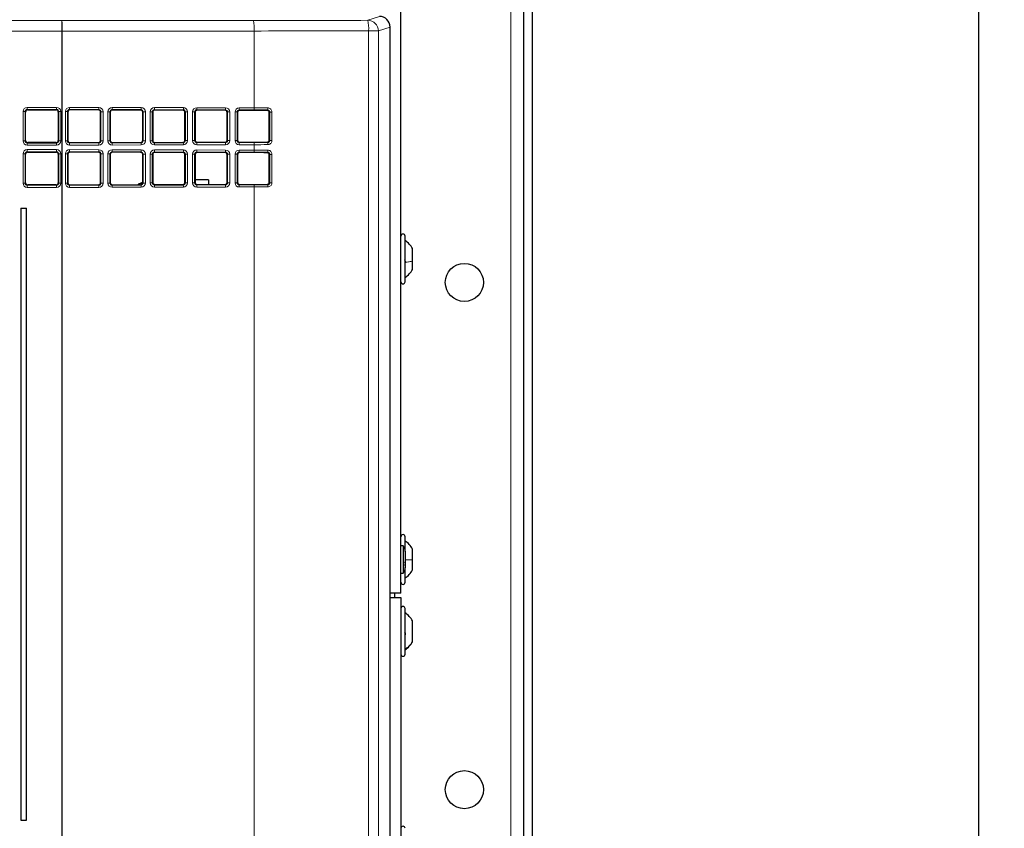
# Model space of a CAD drawing. Header units: millimetres. Extents: x 5 to 418, y 2 to 292.
# Tile 38 of 69: x 111 to 149, y 183 to 215. Entities that reach past the tile are written whole.
import ezdxf

# ---------------------------------------------------------------- set-up
doc = ezdxf.new("R2010")
doc.units = ezdxf.units.MM
doc.layers.add('SLD-0', color=7, linetype='Continuous')
doc.styles.add('SLDTEXTSTYLE1', font='TXT', dxfattribs={"width": 0.605})
doc.dimstyles.new('SLDDIMSTYLE1', dxfattribs={"dimtxt": 3.5, "dimasz": 3.302, "dimexe": 0, "dimexo": 0.0625, "dimgap": 0.875, "dimtad": 1, "dimdec": 1, "dimlfac": 6, "dimrnd": 1e-09, "dimzin": 12, "dimdsep": 46, "dimtxsty": 'SLDTEXTSTYLE1', "dimsah": 1, "dimcen": 0.09, "dimadec": 0, "dimazin": 3, "dimtfac": 1, "dimtofl": 0, "dimtmove": 0, "dimatfit": 3, "dimfxl": 1, "dimfrac": 2, "dimtolj": 1, "dimtzin": 12, "dimarcsym": 0})

# ---------------------------------------------------------------- blocks, each defined once
blk = doc.blocks.new('_D_1')
at = {"layer": 'SLD-0', "color": 7}
for p, q in [((130.495, 247.673), (149.439, 247.673)), ((148.439, 93.785), (148.439, 247.673)), ((116.637, 93.785), (149.439, 93.785))]:
    blk.add_line(p, q, dxfattribs=at)
for centre, start, end in [((145.753, 171.373), 63.4349, 116.5651), ((145.753, 170.085), 243.4349, 296.5651)]:
    blk.add_arc(centre, 6.006, start, end, dxfattribs=at)
for points in [[(148.439, 247.673), (147.931, 244.371), (148.947, 244.371)], [(148.439, 93.785), (148.947, 97.087), (147.931, 97.087)]]:
    blk.add_solid(points, dxfattribs=at)
at = {"layer": 'SLD-0', "color": 7, "insert": (143.927, 164.713), "char_height": 3.5, "attachment_point": 1, "rotation": 90, "style": 'SLDTEXTSTYLE1'}
blk.add_mtext('923,3', dxfattribs=at)

msp = doc.modelspace()

# ---------------------------------------------------------------- linework, layer by layer
at = {"color": 7, "linetype": 'Continuous', "lineweight": 18}
for p, q in [((129.9971, 101.8392), (129.9971, 247.6726)), ((71.9999, 215.0802), (112.3001, 215.0802)), ((112.3001, 215.0802), (119.8578, 215.0864)), ((112.3001, 214.6636), (112.3001, 215.0802)), ((124.3608, 215.0912), (124.8198, 215.2441)), ((112.3001, 214.6636), (71.9999, 214.6636)), ((112.3001, 182.7102), (112.3001, 214.6636)), ((112.3199, 214.6636), (112.3001, 214.6636)), ((119.8775, 214.6698), (112.3199, 214.6636)), ((112.3199, 214.6636), (112.3199, 182.7102)), ((119.8775, 214.6698), (119.8775, 211.6412)), ((124.3918, 182.2309), (124.3918, 214.6746)), ((124.3918, 214.6746), (124.7769, 214.6746)), ((125.2365, 214.8277), (124.7769, 214.6746)), ((124.7769, 214.6746), (124.7769, 182.2309)), ((125.2365, 129.0008), (125.2365, 214.8277)), ((110.7739, 210.3349), (110.7739, 211.4936)), ((110.8571, 211.4936), (110.7739, 211.4936)), ((110.8571, 211.4936), (110.8571, 210.3349)), ((110.8748, 211.4759), (110.8571, 211.4936)), ((110.9403, 211.66), (112.0989, 211.66)), ((110.9403, 211.66), (110.9403, 211.5768)), ((112.0989, 211.5768), (110.9403, 211.5768)), ((110.9403, 211.5768), (110.958, 211.5591)), ((112.0812, 211.5591), (112.0989, 211.5768)), ((112.0989, 211.66), (112.0989, 211.5768)), ((112.1821, 211.4936), (112.1645, 211.4759)), ((112.2654, 211.4936), (112.1821, 211.4936)), ((112.1821, 210.3349), (112.1821, 211.4936)), ((112.2654, 211.4936), (112.2654, 210.3349)), ((112.4448, 210.3353), (112.4448, 211.4932)), ((112.5241, 211.4932), (112.4448, 211.4932)), ((112.5241, 211.4932), (112.5241, 210.3353)), ((112.5421, 211.4753), (112.5241, 211.4932)), ((113.762, 211.5732), (112.6077, 211.576)), ((112.6077, 211.576), (112.6255, 211.5583)), ((112.6117, 211.6593), (113.7659, 211.6564)), ((113.7443, 211.5555), (113.762, 211.5732)), ((113.8448, 211.4895), (113.8273, 211.4721)), ((113.932, 211.4895), (113.8448, 211.4895)), ((113.8448, 210.339), (113.8448, 211.4895)), ((113.932, 211.4895), (113.932, 210.339)), ((114.1156, 210.3394), (114.1156, 211.4891)), ((114.1949, 211.4891), (114.1156, 211.4891)), ((114.1949, 211.4891), (114.1949, 210.3394)), ((114.2129, 211.4711), (114.1949, 211.4891)), ((115.4245, 211.569), (114.2785, 211.5719)), ((114.2785, 211.5719), (114.2963, 211.5541)), ((114.2825, 211.6551), (115.4285, 211.6523)), ((115.4069, 211.5514), (115.4245, 211.569)), ((115.5073, 211.4854), (115.4899, 211.4679)), ((115.5945, 211.4854), (115.5073, 211.4854)), ((115.5073, 210.3431), (115.5073, 211.4854)), ((115.5945, 211.4854), (115.5945, 210.3431)), ((115.7864, 210.3436), (115.7864, 211.4849)), ((115.8657, 211.4849), (115.7864, 211.4849)), ((115.8657, 211.4849), (115.8657, 210.3436)), ((115.8837, 211.467), (115.8657, 211.4849)), ((117.0871, 211.5649), (115.9494, 211.5677)), ((115.9494, 211.5677), (115.9671, 211.55)), ((115.9533, 211.651), (117.091, 211.6481)), ((117.0694, 211.5472), (117.0871, 211.5649)), ((117.1699, 211.4813), (117.1524, 211.4638)), ((117.257, 211.4813), (117.1699, 211.4813)), ((117.1699, 210.3472), (117.1699, 211.4813)), ((117.257, 211.4813), (117.257, 210.3472)), ((117.4573, 210.3477), (117.4573, 211.4808)), ((117.5365, 211.4808), (117.4573, 211.4808)), ((117.5365, 211.4808), (117.5365, 210.3477)), ((117.5545, 211.4628), (117.5365, 211.4808)), ((118.7496, 211.5608), (117.6202, 211.5636)), ((117.6202, 211.5636), (117.6379, 211.5458)), ((117.6241, 211.6468), (118.7535, 211.644)), ((118.7319, 211.5431), (118.7496, 211.5608)), ((118.8324, 211.4771), (118.8149, 211.4597)), ((118.9196, 211.4771), (118.8324, 211.4771)), ((118.8324, 210.3514), (118.8324, 211.4771)), ((118.9196, 211.4771), (118.9196, 210.3514)), ((119.1281, 210.3519), (119.1281, 211.4766)), ((119.2074, 211.4766), (119.1281, 211.4766)), ((119.2074, 211.4766), (119.2074, 210.3519)), ((119.2253, 211.4587), (119.2074, 211.4766)), ((119.8735, 211.558), (119.291, 211.5594)), ((119.291, 211.5594), (119.3087, 211.5417)), ((119.2949, 211.6427), (119.8775, 211.6412)), ((120.3944, 211.5389), (120.4121, 211.5566)), ((120.4949, 211.4729), (120.4774, 211.4555)), ((120.5824, 211.4729), (120.4949, 211.4729)), ((120.4949, 210.3556), (120.4949, 211.4729)), ((120.5824, 211.4729), (120.5824, 210.3556)), ((110.8571, 210.3349), (110.7739, 210.3349)), ((110.8571, 210.3349), (110.8748, 210.3526)), ((112.1645, 210.3526), (112.1821, 210.3349)), ((112.2654, 210.3349), (112.1821, 210.3349)), ((112.5241, 210.3353), (112.4448, 210.3353)), ((112.5241, 210.3353), (112.5421, 210.3532)), ((113.8273, 210.3564), (113.8448, 210.339)), ((113.932, 210.339), (113.8448, 210.339)), ((114.1949, 210.3394), (114.1156, 210.3394)), ((114.1949, 210.3394), (114.2129, 210.3574)), ((114.2963, 210.2744), (114.2785, 210.2566)), ((115.4245, 210.2595), (115.4069, 210.2771)), ((115.4899, 210.3606), (115.5073, 210.3431)), ((115.5945, 210.3431), (115.5073, 210.3431)), ((115.8657, 210.3436), (115.7864, 210.3436)), ((115.8657, 210.3436), (115.8837, 210.3615)), ((115.9671, 210.2785), (115.9494, 210.2608)), ((117.0871, 210.2636), (117.0694, 210.2813)), ((117.1524, 210.3647), (117.1699, 210.3472)), ((117.257, 210.3472), (117.1699, 210.3472)), ((117.5365, 210.3477), (117.4573, 210.3477)), ((117.5365, 210.3477), (117.5545, 210.3657)), ((117.6379, 210.2827), (117.6202, 210.2649)), ((118.7496, 210.2677), (118.7319, 210.2854)), ((118.8149, 210.3688), (118.8324, 210.3514)), ((118.9196, 210.3514), (118.8324, 210.3514)), ((119.2074, 210.3519), (119.1281, 210.3519)), ((119.2074, 210.3519), (119.2253, 210.3698)), ((119.3087, 210.2868), (119.291, 210.2691)), ((120.4121, 210.2719), (120.3944, 210.2896)), ((120.4774, 210.373), (120.4949, 210.3556)), ((120.5824, 210.3556), (120.4949, 210.3556)), ((110.958, 210.2694), (110.9403, 210.2517)), ((110.9403, 210.2517), (112.0989, 210.2517)), ((110.9403, 210.2517), (110.9403, 210.1685)), ((112.0989, 210.1685), (110.9403, 210.1685)), ((110.9403, 209.9933), (112.0989, 209.9933)), ((110.9403, 209.9933), (110.9403, 209.9101)), ((112.0989, 209.9101), (110.9403, 209.9101)), ((110.9403, 209.9101), (110.958, 209.8924)), ((112.0989, 210.2517), (112.0812, 210.2694)), ((112.0812, 209.8924), (112.0989, 209.9101)), ((112.0989, 210.2517), (112.0989, 210.1685)), ((112.0989, 209.9933), (112.0989, 209.9101)), ((112.6255, 210.2702), (112.6077, 210.2525)), ((112.6077, 210.2525), (113.762, 210.2553)), ((113.762, 209.9065), (112.6077, 209.9094)), ((112.6077, 209.9094), (112.6255, 209.8916)), ((113.7659, 210.1721), (112.6117, 210.1692)), ((112.6117, 209.9926), (113.7659, 209.9897)), ((113.762, 210.2553), (113.7443, 210.273)), ((113.7443, 209.8888), (113.762, 209.9065)), ((114.2785, 210.2566), (115.4245, 210.2595)), ((115.4245, 209.9024), (114.2785, 209.9052)), ((114.2785, 209.9052), (114.2963, 209.8875)), ((115.4285, 210.1762), (114.2825, 210.1734)), ((114.2825, 209.9884), (115.4285, 209.9856)), ((115.4069, 209.8847), (115.4245, 209.9024)), ((115.9494, 210.2608), (117.0871, 210.2636)), ((117.0871, 209.8982), (115.9494, 209.9011)), ((115.9494, 209.9011), (115.9671, 209.8833)), ((117.091, 210.1804), (115.9533, 210.1775)), ((115.9533, 209.9843), (117.091, 209.9815)), ((117.0694, 209.8806), (117.0871, 209.8982)), ((117.6202, 210.2649), (118.7496, 210.2677)), ((118.7496, 209.8941), (117.6202, 209.8969)), ((117.6202, 209.8969), (117.6379, 209.8792)), ((118.7535, 210.1845), (117.6241, 210.1817)), ((117.6241, 209.9801), (118.7535, 209.9773)), ((118.7319, 209.8764), (118.7496, 209.8941)), ((119.291, 210.2691), (119.8735, 210.2705)), ((119.8735, 209.8913), (119.291, 209.8928)), ((119.291, 209.8928), (119.3087, 209.875)), ((119.8775, 210.1873), (119.2949, 210.1858)), ((119.2949, 209.976), (119.8775, 209.9745)), ((119.8775, 210.1873), (119.8775, 209.9745)), ((120.3944, 209.8723), (120.4121, 209.8899)), ((110.7739, 208.6683), (110.7739, 209.8269)), ((110.8571, 209.8269), (110.7739, 209.8269)), ((110.8571, 209.8269), (110.8571, 208.6683)), ((110.8748, 209.8092), (110.8571, 209.8269)), ((112.1821, 209.8269), (112.1645, 209.8092)), ((112.2654, 209.8269), (112.1821, 209.8269)), ((112.1821, 208.6683), (112.1821, 209.8269)), ((112.2654, 209.8269), (112.2654, 208.6683)), ((112.4448, 208.6686), (112.4448, 209.8266)), ((112.5241, 209.8266), (112.4448, 209.8266)), ((112.5241, 209.8266), (112.5241, 208.6686)), ((112.5421, 209.8086), (112.5241, 209.8266)), ((113.8448, 209.8229), (113.8273, 209.8054)), ((113.932, 209.8229), (113.8448, 209.8229)), ((113.8448, 208.6723), (113.8448, 209.8229)), ((113.932, 209.8229), (113.932, 208.6723)), ((114.1156, 208.6728), (114.1156, 209.8224)), ((114.1949, 209.8224), (114.1156, 209.8224)), ((114.1949, 209.8224), (114.1949, 208.6728)), ((114.2129, 209.8044), (114.1949, 209.8224)), ((115.5073, 209.8187), (115.4899, 209.8013)), ((115.5945, 209.8187), (115.5073, 209.8187)), ((115.5073, 208.6764), (115.5073, 209.8187)), ((115.5945, 209.8187), (115.5945, 208.6764)), ((115.7864, 208.6769), (115.7864, 209.8183)), ((115.8657, 209.8183), (115.7864, 209.8183)), ((115.8657, 209.8183), (115.8657, 208.6769)), ((115.8837, 209.8003), (115.8657, 209.8183)), ((117.1699, 209.8146), (117.1524, 209.7971)), ((117.257, 209.8146), (117.1699, 209.8146)), ((117.1699, 208.6806), (117.1699, 209.8146)), ((117.257, 209.8146), (117.257, 208.6806)), ((117.4573, 208.6811), (117.4573, 209.8141)), ((117.5365, 209.8141), (117.4573, 209.8141)), ((117.5365, 209.8141), (117.5365, 208.6811)), ((117.5545, 209.7961), (117.5365, 209.8141)), ((118.8324, 209.8105), (118.8149, 209.793)), ((118.9196, 209.8105), (118.8324, 209.8105)), ((118.8324, 208.6847), (118.8324, 209.8105)), ((118.9196, 209.8105), (118.9196, 208.6847)), ((119.1281, 208.6852), (119.1281, 209.81)), ((119.2074, 209.81), (119.1281, 209.81)), ((119.2074, 209.81), (119.2074, 208.6852)), ((119.2253, 209.792), (119.2074, 209.81)), ((120.4949, 209.8063), (120.4774, 209.7888)), ((120.5824, 209.8063), (120.4949, 209.8063)), ((120.4949, 208.6889), (120.4949, 209.8063)), ((120.5824, 209.8063), (120.5824, 208.6889)), ((110.8571, 208.6683), (110.7739, 208.6683)), ((110.8571, 208.6683), (110.8748, 208.686)), ((110.958, 208.6028), (110.9403, 208.5851)), ((110.9403, 208.5851), (112.0989, 208.5851)), ((110.9403, 208.5851), (110.9403, 208.5018)), ((112.0989, 208.5018), (110.9403, 208.5018)), ((112.0989, 208.5851), (112.0812, 208.6028)), ((112.0989, 208.5851), (112.0989, 208.5018)), ((112.1645, 208.686), (112.1821, 208.6683)), ((112.2654, 208.6683), (112.1821, 208.6683)), ((112.5241, 208.6686), (112.4448, 208.6686)), ((112.5241, 208.6686), (112.5421, 208.6866)), ((112.6255, 208.6036), (112.6077, 208.5858)), ((112.6077, 208.5858), (113.762, 208.5887)), ((113.7659, 208.5054), (112.6117, 208.5026)), ((113.762, 208.5887), (113.7443, 208.6063)), ((113.8273, 208.6898), (113.8448, 208.6723)), ((113.932, 208.6723), (113.8448, 208.6723)), ((114.1949, 208.6728), (114.1156, 208.6728)), ((114.1949, 208.6728), (114.2129, 208.6907)), ((114.2963, 208.6077), (114.2785, 208.5899)), ((114.2785, 208.5899), (115.4245, 208.5928)), ((115.4285, 208.5096), (114.2825, 208.5067)), ((115.4887, 208.6797), (115.328, 208.6103)), ((115.4245, 208.5928), (115.4069, 208.6105)), ((115.4899, 208.6939), (115.5073, 208.6764)), ((115.5945, 208.6764), (115.5073, 208.6764)), ((115.8657, 208.6769), (115.7864, 208.6769)), ((115.8657, 208.6769), (115.8837, 208.6949)), ((115.9671, 208.6119), (115.9494, 208.5941)), ((115.9494, 208.5941), (117.0871, 208.5969)), ((117.091, 208.5137), (115.9533, 208.5109)), ((117.0871, 208.5969), (117.0694, 208.6146)), ((117.1524, 208.698), (117.1699, 208.6806)), ((117.257, 208.6806), (117.1699, 208.6806)), ((117.5365, 208.6811), (117.4573, 208.6811)), ((117.5365, 208.6811), (117.5545, 208.699)), ((117.6379, 208.616), (117.6202, 208.5982)), ((117.6202, 208.5982), (118.7496, 208.6011)), ((118.7535, 208.5178), (117.6241, 208.515)), ((118.7496, 208.6011), (118.7319, 208.6187)), ((118.8149, 208.7022), (118.8324, 208.6847)), ((118.9196, 208.6847), (118.8324, 208.6847)), ((119.2074, 208.6852), (119.1281, 208.6852)), ((119.2074, 208.6852), (119.2253, 208.7032)), ((119.3087, 208.6202), (119.291, 208.6024)), ((119.291, 208.6024), (119.8735, 208.6038)), ((119.8775, 208.5206), (119.2949, 208.5192)), ((119.8775, 208.5206), (119.8775, 182.7039)), ((120.4121, 208.6052), (120.3944, 208.6229)), ((120.4774, 208.7063), (120.4949, 208.6889)), ((120.5824, 208.6889), (120.4949, 208.6889))]:
    msp.add_line(p, q, dxfattribs=at)
at = {"color": 7, "linetype": 'Continuous', "lineweight": 25}
for p, q in [((125.6638, 192.4976), (125.6638, 240.8309)), ((130.4971, 225.3182), (130.4971, 141.6936)), ((130.8305, 225.3182), (130.8305, 141.6936)), ((125.2365, 214.8277), (125.2366, 214.8277)), ((125.2366, 129.0008), (125.2366, 214.8277)), ((110.8748, 210.3526), (110.8748, 211.4759)), ((110.958, 211.5591), (112.0812, 211.5591)), ((112.1645, 211.4759), (112.1645, 210.3526)), ((112.5421, 211.4753), (112.5421, 210.3532)), ((113.7443, 211.5555), (112.6255, 211.5583)), ((113.8273, 210.3564), (113.8273, 211.4721)), ((114.2129, 211.4711), (114.2129, 210.3574)), ((115.4069, 211.5514), (114.2963, 211.5541)), ((115.4899, 210.3606), (115.4899, 211.4679)), ((115.8837, 211.467), (115.8837, 210.3615)), ((117.0694, 211.5472), (115.9671, 211.55)), ((117.1524, 210.3647), (117.1524, 211.4638)), ((117.5545, 211.4628), (117.5545, 210.3657)), ((118.7319, 211.5431), (117.6379, 211.5458)), ((118.8149, 210.3688), (118.8149, 211.4597)), ((119.2253, 211.4587), (119.2253, 210.3698)), ((119.8578, 211.5403), (119.3087, 211.5417)), ((120.4774, 210.373), (120.4774, 211.4555)), ((114.2963, 210.2744), (115.4069, 210.2771)), ((115.9671, 210.2785), (117.0694, 210.2813)), ((117.6379, 210.2827), (118.7319, 210.2854)), ((119.3087, 210.2868), (119.8578, 210.2882)), ((112.0812, 210.2694), (110.958, 210.2694)), ((110.958, 209.8924), (112.0812, 209.8924)), ((112.6255, 210.2702), (113.7443, 210.273)), ((113.7443, 209.8888), (112.6255, 209.8916)), ((115.4069, 209.8847), (114.2963, 209.8875)), ((110.8748, 208.686), (110.8748, 209.8092)), ((112.1645, 209.8092), (112.1645, 208.686)), ((112.5421, 209.8086), (112.5421, 208.6866)), ((113.8273, 208.6898), (113.8273, 209.8054)), ((114.2129, 209.8044), (114.2129, 208.6907)), ((115.4899, 208.6939), (115.4899, 209.8013)), ((115.8837, 209.8003), (115.8837, 208.6949)), ((117.0694, 209.8806), (115.9671, 209.8833)), ((117.1524, 208.698), (117.1524, 209.7971)), ((117.5545, 209.7961), (117.5545, 208.699)), ((118.7319, 209.8764), (117.6379, 209.8792)), ((118.8149, 208.7022), (118.8149, 209.793)), ((119.2253, 209.792), (119.2253, 208.7032)), ((119.8578, 209.8736), (119.3087, 209.875)), ((120.4774, 208.7063), (120.4774, 209.7888)), ((118.079, 208.7981), (117.5545, 208.7975)), ((118.079, 208.7981), (118.0792, 208.6171)), ((112.0812, 208.6028), (110.958, 208.6028)), ((112.6255, 208.6036), (113.7443, 208.6063)), ((114.2963, 208.6077), (115.4069, 208.6105)), ((115.9602, 208.6121), (115.897, 208.6498)), ((115.9671, 208.6119), (117.0694, 208.6146)), ((117.6379, 208.616), (118.7319, 208.6187)), ((119.3087, 208.6202), (119.8578, 208.6215)), ((110.6869, 207.6809), (110.9074, 207.6809)), ((110.6869, 207.6809), (110.6869, 183.5476)), ((110.9074, 183.5476), (110.9074, 207.6809)), ((125.8305, 205.5147), (125.8305, 206.5809)), ((126.1221, 205.6047), (126.1221, 206.0934)), ((125.8305, 204.7809), (125.8305, 205.5147)), ((126.1221, 205.2684), (126.1221, 205.6047)), ((125.7471, 194.3751), (125.6638, 194.3751)), ((125.7471, 194.3751), (125.7471, 194.3185)), ((125.8305, 194.15), (125.8305, 194.7309)), ((125.7471, 194.3185), (125.7471, 193.2867)), ((125.8305, 194.1546), (125.8305, 194.1209)), ((125.8305, 194.1209), (125.8305, 193.5072)), ((126.1221, 193.82), (126.1221, 194.2434)), ((126.1221, 193.4184), (126.1221, 193.82)), ((125.6638, 193.2867), (125.7471, 193.2867)), ((125.8305, 192.9309), (125.8305, 193.5157)), ((125.6638, 192.4976), (125.2366, 192.4976)), ((125.4138, 192.4976), (125.4138, 192.3309)), ((125.2366, 192.3309), (125.6638, 192.3309)), ((125.6638, 192.3309), (125.6638, 144.8309)), ((125.8305, 190.1293), (125.8305, 191.8976)), ((126.1221, 190.5996), (126.1221, 191.4101)), ((126.1221, 190.5851), (126.1221, 190.5996)), ((125.8305, 190.0976), (125.8305, 190.1293)), ((110.6869, 183.5476), (110.9074, 183.5476))]:
    msp.add_line(p, q, dxfattribs=at)
for centre in [(128.1638, 204.7559), (128.1638, 184.7559)]:
    msp.add_circle(centre, 0.75, dxfattribs=at)
at = {"color": 7, "linetype": 'Continuous', "lineweight": 18}
for centre, radius, start, end in [((110.0138, 214.7632), 2.3082, 357.52693, 7.89393), ((117.5714, 214.7694), 2.3082, 357.52693, 7.89393), ((122.9111, 214.7739), 1.484, 356.16528, 12.34823), ((124.3601, 214.6744), 0.4168, 0.02637, 89.90378), ((112.1136, 211.6412), 0.4983, 352.49139, 2.08114), ((113.2679, 211.6383), 0.4983, 352.49139, 2.08114), ((113.7845, 211.637), 0.4983, 352.49139, 2.08114), ((114.9304, 211.6342), 0.4983, 352.49139, 2.08114), ((115.4553, 211.6329), 0.4983, 352.49139, 2.08114), ((116.593, 211.63), 0.4983, 352.49139, 2.08114), ((117.1261, 211.6287), 0.4983, 352.49139, 2.08114), ((118.2555, 211.6259), 0.4983, 352.49139, 2.08114), ((118.7969, 211.6246), 0.4983, 352.49139, 2.08114), ((119.3795, 211.6231), 0.4983, 352.49139, 2.08114), ((119.9497, 211.6217), 0.4669, 351.98205, 2.22039), ((112.1136, 210.1873), 0.4983, 357.91886, 7.50861), ((112.1136, 209.9745), 0.4983, 352.49139, 2.08114), ((113.2679, 210.1902), 0.4983, 357.91886, 7.50861), ((113.2679, 209.9716), 0.4983, 352.49139, 2.08114), ((113.7845, 210.1915), 0.4983, 357.91886, 7.50861), ((113.7845, 209.9703), 0.4983, 352.49139, 2.08114), ((114.9304, 210.1943), 0.4983, 357.91886, 7.50861), ((114.9304, 209.9675), 0.4983, 352.49139, 2.08114), ((115.4553, 210.1956), 0.4983, 357.91886, 7.50861), ((115.4553, 209.9662), 0.4983, 352.49139, 2.08114), ((116.593, 210.1985), 0.4983, 357.91886, 7.50861), ((116.593, 209.9634), 0.4983, 352.49139, 2.08114), ((117.1261, 210.1998), 0.4983, 357.91886, 7.50861), ((117.1261, 209.962), 0.4983, 352.49139, 2.08114), ((118.2555, 210.2026), 0.4983, 357.91886, 7.50861), ((118.2555, 209.9592), 0.4983, 352.49139, 2.08114), ((118.7969, 210.2039), 0.4983, 357.91886, 7.50861), ((118.7969, 209.9579), 0.4983, 352.49139, 2.08114), ((119.3795, 210.2054), 0.4983, 357.91886, 7.50861), ((119.3795, 209.9564), 0.4983, 352.49139, 2.08114), ((119.9497, 210.2068), 0.4669, 357.77961, 8.01795), ((119.9497, 209.9551), 0.4669, 351.98205, 2.22039), ((112.1136, 208.5207), 0.4983, 357.91886, 7.50861), ((113.2679, 208.5235), 0.4983, 357.91886, 7.50861), ((113.7845, 208.5248), 0.4983, 357.91886, 7.50861), ((114.9304, 208.5277), 0.4983, 357.91886, 7.50861), ((115.4553, 208.529), 0.4983, 357.91886, 7.50861), ((116.593, 208.5318), 0.4983, 357.91886, 7.50861), ((117.1261, 208.5331), 0.4983, 357.91886, 7.50861), ((118.2555, 208.5359), 0.4983, 357.91886, 7.50861), ((118.7969, 208.5373), 0.4983, 357.91886, 7.50861), ((119.3795, 208.5387), 0.4983, 357.91886, 7.50861), ((119.9497, 208.5401), 0.4669, 357.77961, 8.01795)]:
    msp.add_arc(centre, radius, start, end, dxfattribs=at)
at = {"color": 7, "linetype": 'Continuous', "lineweight": 25}
for centre, radius, start, end in [((115.6305, 208.1309), 0.5833, 103.94639, 124.75216), ((125.7471, 206.5809), 0.0833, 0, 180), ((125.7471, 204.7809), 0.0833, 180, 360), ((125.7471, 194.7309), 0.0833, 0, 180), ((125.4971, 194.1546), 0.3333, 0, 41.40962), ((125.4971, 193.5072), 0.3333, 318.59038, 0), ((125.7471, 192.9309), 0.0833, 180, 360), ((125.7471, 191.8976), 0.0833, 0, 180), ((125.7471, 190.0976), 0.0833, 180, 360), ((125.7471, 183.2309), 0.0833, 0, 180)]:
    msp.add_arc(centre, radius, start, end, dxfattribs=at)
at = {"color": 7, "linetype": 'Continuous', "lineweight": 18}
for centre, major_axis, ratio, start_param, end_param in [((111.9885, 217.9851), (166.25, 0), 0.0174551, 4.7597407, 4.7868779), ((111.9885, 217.5685), (166.6667, 0), 0.0174114, 4.7597407, 4.7868779), ((110.9408, 211.4931), (0.1182, -0.1182), 0.9972647, 2.357564, 3.9256213), ((110.9408, 211.4931), (0.0594, -0.0594), 0.9918461, 2.357564, 3.9256213), ((112.0985, 211.4931), (-0.1182, -0.1182), 0.9972647, 2.357564, 3.9256213), ((112.0985, 211.4931), (0.0594, 0.0594), 0.9918461, 5.4991567, 7.0672139), ((112.6121, 211.4924), (0.1416, -0.0896), 0.9942311, 2.1351427, 3.7032), ((112.6082, 211.4924), (0.0694, -0.0481), 0.9860695, 2.1761438, 3.7442011), ((113.7615, 211.4895), (0.0241, 0.0802), 0.9941002, 5.0029902, 6.5710475), ((113.7655, 211.4895), (0.0088, 0.1667), 0.9975126, 4.7651676, 6.3332249), ((114.2829, 211.4882), (0.1416, -0.0896), 0.9942311, 2.1351427, 3.7032), ((114.279, 211.4882), (0.0694, -0.0481), 0.9860695, 2.1761438, 3.7442011), ((115.4241, 211.4854), (0.0241, 0.0802), 0.9941002, 5.0029902, 6.5710475), ((115.428, 211.4854), (0.0088, 0.1667), 0.9975126, 4.7651676, 6.3332249), ((115.9538, 211.4841), (0.1416, -0.0896), 0.9942311, 2.1351427, 3.7032), ((115.9498, 211.4841), (0.0694, -0.0481), 0.9860695, 2.1761438, 3.7442011), ((117.0866, 211.4812), (0.0241, 0.0802), 0.9941002, 5.0029902, 6.5710475), ((117.0906, 211.4812), (0.0088, 0.1667), 0.9975126, 4.7651676, 6.3332249), ((117.6246, 211.4799), (0.1416, -0.0896), 0.9942311, 2.1351427, 3.7032), ((117.6206, 211.4799), (0.0694, -0.0481), 0.9860695, 2.1761438, 3.7442011), ((118.7491, 211.4771), (0.0241, 0.0802), 0.9941002, 5.0029902, 6.5710475), ((118.7531, 211.4771), (0.0088, 0.1667), 0.9975126, 4.7651676, 6.3332249), ((119.2954, 211.4758), (0.1416, -0.0896), 0.9942311, 2.1351427, 3.7032), ((119.2914, 211.4758), (0.0694, -0.0481), 0.9860695, 2.1761438, 3.7442011), ((111.9885, 202.8375), (166.5833, 0), 0.0524078, 1.5202077, 1.5234446), ((111.9885, 202.9207), (166.6667, 0), 0.0523816, 1.5202077, 1.5234446), ((110.9408, 210.3354), (0.1182, 0.1182), 0.9972647, 2.357564, 3.9256213), ((110.9408, 210.3354), (0.0594, 0.0594), 0.9918461, 2.357564, 3.9256213), ((112.0985, 210.3354), (-0.1182, 0.1182), 0.9972647, 2.357564, 3.9256213), ((112.0985, 210.3354), (-0.0594, 0.0594), 0.9918461, 2.357564, 3.9256213), ((112.6121, 210.3361), (0.1416, 0.0896), 0.9942311, 2.5799853, 4.1480426), ((112.6082, 210.3361), (0.0694, 0.0481), 0.9860695, 2.5389842, 4.1070415), ((113.7615, 210.339), (-0.0241, 0.0802), 0.9941002, 2.8537305, 4.4217878), ((113.7655, 210.339), (-0.0088, 0.1667), 0.9975126, 3.0915531, 4.6596104), ((114.2829, 210.3403), (0.1416, 0.0896), 0.9942311, 2.5799853, 4.1480426), ((114.279, 210.3403), (0.0694, 0.0481), 0.9860695, 2.5389842, 4.1070415), ((115.4241, 210.3431), (-0.0241, 0.0802), 0.9941002, 2.8537305, 4.4217878), ((115.428, 210.3431), (-0.0088, 0.1667), 0.9975126, 3.0915531, 4.6596104), ((115.9538, 210.3444), (0.1416, 0.0896), 0.9942311, 2.5799853, 4.1480426), ((115.9498, 210.3444), (0.0694, 0.0481), 0.9860695, 2.5389842, 4.1070415), ((117.0866, 210.3473), (-0.0241, 0.0802), 0.9941002, 2.8537305, 4.4217878), ((117.0906, 210.3473), (-0.0088, 0.1667), 0.9975126, 3.0915531, 4.6596104), ((117.6246, 210.3486), (0.1416, 0.0896), 0.9942311, 2.5799853, 4.1480426), ((117.6206, 210.3486), (0.0694, 0.0481), 0.9860695, 2.5389842, 4.1070415), ((118.7491, 210.3514), (-0.0241, 0.0802), 0.9941002, 2.8537305, 4.4217878), ((118.7531, 210.3514), (-0.0088, 0.1667), 0.9975126, 3.0915531, 4.6596104), ((119.2954, 210.3527), (0.1416, 0.0896), 0.9942311, 2.5799853, 4.1480426), ((119.2914, 210.3527), (0.0694, 0.0481), 0.9860695, 2.5389842, 4.1070415), ((110.9408, 209.8264), (0.1182, -0.1182), 0.9972647, 2.357564, 3.9256213), ((110.9408, 209.8264), (-0.0594, 0.0594), 0.9918461, 5.4991567, 7.0672139), ((112.0985, 209.8264), (-0.1182, -0.1182), 0.9972647, 2.357564, 3.9256213), ((112.0985, 209.8264), (0.0594, 0.0594), 0.9918461, 5.4991567, 7.0672139), ((112.6121, 209.8257), (0.1416, -0.0896), 0.9942311, 2.1351427, 3.7032), ((112.6082, 209.8257), (0.0694, -0.0481), 0.9860695, 2.1761438, 3.7442011), ((113.7615, 209.8228), (0.0241, 0.0802), 0.9941002, 5.0029902, 6.5710475), ((113.7655, 209.8228), (0.0088, 0.1667), 0.9975126, 4.7651676, 6.3332249), ((114.2829, 209.8215), (0.1416, -0.0896), 0.9942311, 2.1351427, 3.7032), ((114.279, 209.8215), (0.0694, -0.0481), 0.9860695, 2.1761438, 3.7442011), ((115.4241, 209.8187), (0.0241, 0.0802), 0.9941002, 5.0029902, 6.5710475), ((115.428, 209.8187), (0.0088, 0.1667), 0.9975126, 4.7651676, 6.3332249), ((115.9538, 209.8174), (0.1416, -0.0896), 0.9942311, 2.1351427, 3.7032), ((115.9498, 209.8174), (0.0694, -0.0481), 0.9860695, 2.1761438, 3.7442011), ((117.0866, 209.8146), (0.0241, 0.0802), 0.9941002, 5.0029902, 6.5710475), ((117.0906, 209.8146), (0.0088, 0.1667), 0.9975126, 4.7651676, 6.3332249), ((117.6246, 209.8132), (0.1416, -0.0896), 0.9942311, 2.1351427, 3.7032), ((117.6206, 209.8132), (0.0694, -0.0481), 0.9860695, 2.1761438, 3.7442011), ((118.7491, 209.8104), (0.0241, 0.0802), 0.9941002, 5.0029902, 6.5710475), ((118.7531, 209.8104), (0.0088, 0.1667), 0.9975126, 4.7651676, 6.3332249), ((119.2954, 209.8091), (0.1416, -0.0896), 0.9942311, 2.1351427, 3.7032), ((119.2914, 209.8091), (0.0694, -0.0481), 0.9860695, 2.1761438, 3.7442011), ((111.9885, 218.991), (166.5833, 0), 0.0524078, 4.7597407, 4.7629776), ((111.9885, 201.1708), (166.5833, 0), 0.0524078, 1.5202077, 1.5234446), ((111.9885, 218.9078), (166.6667, 0), 0.0523816, 4.7597407, 4.7629776), ((111.9885, 201.2541), (166.6667, 0), 0.0523816, 1.5202077, 1.5234446), ((110.9408, 208.6687), (0.1182, 0.1182), 0.9972647, 2.357564, 3.9256213), ((110.9408, 208.6687), (0.0594, 0.0594), 0.9918461, 2.357564, 3.9256213), ((112.0985, 208.6687), (-0.1182, 0.1182), 0.9972647, 2.357564, 3.9256213), ((112.0985, 208.6687), (0.0594, -0.0594), 0.9918461, 5.4991567, 7.0672139), ((112.6121, 208.6695), (0.1416, 0.0896), 0.9942311, 2.5799853, 4.1480426), ((112.6082, 208.6695), (0.0694, 0.0481), 0.9860695, 2.5389842, 4.1070415), ((113.7615, 208.6723), (-0.0241, 0.0802), 0.9941002, 2.8537305, 4.4217878), ((113.7655, 208.6723), (-0.0088, 0.1667), 0.9975126, 3.0915531, 4.6596104), ((114.2829, 208.6736), (0.1416, 0.0896), 0.9942311, 2.5799853, 4.1480426), ((114.279, 208.6736), (0.0694, 0.0481), 0.9860695, 2.5389842, 4.1070415), ((115.4241, 208.6765), (-0.0241, 0.0802), 0.9941002, 2.8537305, 4.4217878), ((115.428, 208.6765), (-0.0088, 0.1667), 0.9975126, 3.0915531, 4.6596104), ((115.9538, 208.6778), (0.1416, 0.0896), 0.9942311, 2.5799853, 4.1480426), ((115.9498, 208.6778), (0.0694, 0.0481), 0.9860695, 2.5389842, 4.1070415), ((117.0866, 208.6806), (-0.0241, 0.0802), 0.9941002, 2.8537305, 4.4217878), ((117.0906, 208.6806), (-0.0088, 0.1667), 0.9975126, 3.0915531, 4.6596104), ((117.6246, 208.6819), (0.1416, 0.0896), 0.9942311, 2.5799853, 4.1480426), ((117.6206, 208.6819), (0.0694, 0.0481), 0.9860695, 2.5389842, 4.1070415), ((118.7491, 208.6847), (-0.0241, 0.0802), 0.9941002, 2.8537305, 4.4217878), ((118.7531, 208.6847), (-0.0088, 0.1667), 0.9975126, 3.0915531, 4.6596104), ((119.2954, 208.6861), (0.1416, 0.0896), 0.9942311, 2.5799853, 4.1480426), ((119.2914, 208.6861), (0.0694, 0.0481), 0.9860695, 2.5389842, 4.1070415), ((111.9885, 217.3243), (166.5833, 0), 0.0524078, 4.7597407, 4.7629776), ((111.9885, 217.2411), (166.6667, 0), 0.0523816, 4.7597407, 4.7629776)]:
    msp.add_ellipse(centre, major_axis=major_axis, ratio=ratio, start_param=start_param, end_param=end_param, dxfattribs=at)
at = {"color": 7, "linetype": 'Continuous', "lineweight": 25}
for centre, major_axis, ratio, start_param, end_param in [((124.8194, 214.8274), (0.3958, 0.1318), 0.9987209, 5.962135, 7.5320179), ((110.9582, 211.4756), (0.0591, -0.0591), 0.9972647, 2.357564, 3.9256213), ((112.081, 211.4756), (-0.0591, -0.0591), 0.9972647, 2.357564, 3.9256213), ((112.6257, 211.4748), (0.0708, -0.0448), 0.9942311, 2.1351427, 3.7032), ((113.7441, 211.472), (0.0044, 0.0833), 0.9975126, 4.7651676, 6.3332249), ((114.2965, 211.4707), (0.0708, -0.0448), 0.9942311, 2.1351427, 3.7032), ((115.4066, 211.4679), (0.0044, 0.0833), 0.9975126, 4.7651676, 6.3332249), ((115.9673, 211.4665), (0.0708, -0.0448), 0.9942311, 2.1351427, 3.7032), ((117.0692, 211.4638), (0.0044, 0.0833), 0.9975126, 4.7651676, 6.3332249), ((117.6382, 211.4624), (0.0708, -0.0448), 0.9942311, 2.1351427, 3.7032), ((118.7317, 211.4597), (0.0044, 0.0833), 0.9975126, 4.7651676, 6.3332249), ((119.309, 211.4582), (0.0708, -0.0448), 0.9942311, 2.1351427, 3.7032), ((111.9885, 202.8373), (166.25, 0), 0.0524078, 1.5202126, 1.5234446), ((110.9582, 210.3529), (0.0591, 0.0591), 0.9972647, 2.357564, 3.9256213), ((112.081, 210.3529), (-0.0591, 0.0591), 0.9972647, 2.357564, 3.9256213), ((112.6257, 210.3537), (0.0708, 0.0448), 0.9942311, 2.5799853, 4.1480426), ((113.7441, 210.3565), (-0.0044, 0.0833), 0.9975126, 3.0915531, 4.6596104), ((114.2965, 210.3578), (0.0708, 0.0448), 0.9942311, 2.5799853, 4.1480426), ((115.4066, 210.3606), (-0.0044, 0.0833), 0.9975126, 3.0915531, 4.6596104), ((115.9673, 210.362), (0.0708, 0.0448), 0.9942311, 2.5799853, 4.1480426), ((117.0692, 210.3647), (-0.0044, 0.0833), 0.9975126, 3.0915531, 4.6596104), ((117.6382, 210.3661), (0.0708, 0.0448), 0.9942311, 2.5799853, 4.1480426), ((118.7317, 210.3688), (-0.0044, 0.0833), 0.9975126, 3.0915531, 4.6596104), ((119.309, 210.3703), (0.0708, 0.0448), 0.9942311, 2.5799853, 4.1480426), ((111.9885, 218.9912), (166.25, 0), 0.0524078, 4.7597407, 4.7629727), ((110.9582, 209.809), (0.0591, -0.0591), 0.9972647, 2.357564, 3.9256213), ((112.081, 209.809), (-0.0591, -0.0591), 0.9972647, 2.357564, 3.9256213), ((112.6257, 209.8082), (0.0708, -0.0448), 0.9942311, 2.1351427, 3.7032), ((113.7441, 209.8054), (0.0044, 0.0833), 0.9975126, 4.7651676, 6.3332249), ((114.2965, 209.804), (0.0708, -0.0448), 0.9942311, 2.1351427, 3.7032), ((115.4066, 209.8013), (0.0044, 0.0833), 0.9975126, 4.7651676, 6.3332249), ((115.9673, 209.7999), (0.0708, -0.0448), 0.9942311, 2.1351427, 3.7032), ((117.0692, 209.7971), (0.0044, 0.0833), 0.9975126, 4.7651676, 6.3332249), ((117.6382, 209.7957), (0.0708, -0.0448), 0.9942311, 2.1351427, 3.7032), ((118.7317, 209.793), (0.0044, 0.0833), 0.9975126, 4.7651676, 6.3332249), ((119.309, 209.7916), (0.0708, -0.0448), 0.9942311, 2.1351427, 3.7032), ((111.9885, 201.1706), (166.25, 0), 0.0524078, 1.5202126, 1.5234446), ((110.9582, 208.6862), (0.0591, 0.0591), 0.9972647, 2.357564, 3.9256213), ((112.081, 208.6862), (-0.0591, 0.0591), 0.9972647, 2.357564, 3.9256213), ((112.6257, 208.687), (0.0708, 0.0448), 0.9942311, 2.5799853, 4.1480426), ((113.7441, 208.6898), (-0.0044, 0.0833), 0.9975126, 3.0915531, 4.6596104), ((114.2965, 208.6912), (0.0708, 0.0448), 0.9942311, 2.5799853, 4.1480426), ((115.4066, 208.6939), (-0.0044, 0.0833), 0.9975126, 3.0915531, 4.6596104), ((115.9673, 208.6953), (0.0708, 0.0448), 0.9942311, 2.5799853, 4.1480426), ((117.0692, 208.698), (-0.0044, 0.0833), 0.9975126, 3.0915531, 4.6596104), ((117.6382, 208.6995), (0.0708, 0.0448), 0.9942311, 2.5799853, 4.1480426), ((118.7317, 208.7022), (-0.0044, 0.0833), 0.9975126, 3.0915531, 4.6596104), ((119.309, 208.7036), (0.0708, 0.0448), 0.9942311, 2.5799853, 4.1480426), ((111.9885, 217.3245), (166.25, 0), 0.0524078, 4.7597407, 4.7629727)]:
    msp.add_ellipse(centre, major_axis=major_axis, ratio=ratio, start_param=start_param, end_param=end_param, dxfattribs=at)
for points, knots in [([(120.4774, 211.4555), (120.4765, 211.4649), (120.4747, 211.4837), (120.4603, 211.5087), (120.4391, 211.5276), (120.4158, 211.5375), (120.4004, 211.5385), (120.3944, 211.5389)], [0, 0, 0, 0, 0.2154301, 0.4308652, 0.6461577, 0.8611633, 1, 1, 1, 1]), ([(120.3944, 210.2896), (120.4038, 210.2905), (120.4225, 210.2924), (120.4473, 210.3068), (120.4661, 210.328), (120.476, 210.3514), (120.477, 210.3669), (120.4774, 210.373)], [0, 0, 0, 0, 0.21468972, 0.42937521, 0.64418615, 0.85927655, 1, 1, 1, 1]), ([(120.4774, 209.7888), (120.4765, 209.7982), (120.4747, 209.817), (120.4603, 209.842), (120.4391, 209.8609), (120.4158, 209.8708), (120.4004, 209.8719), (120.3944, 209.8723)], [0, 0, 0, 0, 0.2154301, 0.4308652, 0.6461577, 0.8611633, 1, 1, 1, 1]), ([(120.3944, 208.6229), (120.4038, 208.6238), (120.4225, 208.6257), (120.4473, 208.6402), (120.4661, 208.6613), (120.476, 208.6848), (120.477, 208.7002), (120.4774, 208.7063)], [0, 0, 0, 0, 0.21468972, 0.42937521, 0.64418615, 0.85927655, 1, 1, 1, 1]), ([(126.1221, 206.0934), (126.0827, 206.1552), (126.0039, 206.2789), (125.8883, 206.3691), (125.8305, 206.4142)], [0, 0, 0, 0, 0.4999999, 1, 1, 1, 1]), ([(125.8019, 205.6446), (125.8058, 205.6398), (125.8136, 205.6301), (125.8228, 205.6082), (125.8289, 205.5827), (125.8312, 205.5563), (125.829, 205.5329), (125.8229, 205.516), (125.8137, 205.5065), (125.8058, 205.5068), (125.8019, 205.5069)], [0, 0, 0, 0, 0.1251933, 0.2494385, 0.3742794, 0.4990244, 0.6238686, 0.7493688, 0.8744304, 1, 1, 1, 1]), ([(125.8305, 204.9476), (125.8883, 204.9927), (126.0039, 205.0829), (126.0827, 205.2066), (126.1221, 205.2684)], [0, 0, 0, 0, 0.5000001, 1, 1, 1, 1]), ([(126.1221, 194.2434), (126.0827, 194.3052), (126.0039, 194.4289), (125.8883, 194.5191), (125.8305, 194.5642)], [0, 0, 0, 0, 0.5, 1, 1, 1, 1]), ([(125.8019, 193.7438), (125.8058, 193.738), (125.8136, 193.7265), (125.8228, 193.7029), (125.8289, 193.677), (125.8312, 193.6515), (125.829, 193.6305), (125.8229, 193.617), (125.8137, 193.6113), (125.8058, 193.6141), (125.8019, 193.6155)], [0, 0, 0, 0, 0.1251933, 0.2494385, 0.3742794, 0.4990244, 0.6238686, 0.7493688, 0.8744304, 1, 1, 1, 1]), ([(125.8305, 193.0976), (125.8883, 193.1427), (126.0039, 193.2329), (126.0827, 193.3566), (126.1221, 193.4184)], [0, 0, 0, 0, 0.5, 1, 1, 1, 1]), ([(125.8019, 190.9845), (125.8058, 190.9801), (125.8136, 190.9714), (125.8228, 190.9504), (125.8289, 190.9254), (125.8312, 190.8987), (125.829, 190.8745), (125.8229, 190.8562), (125.8137, 190.845), (125.8058, 190.8442), (125.8019, 190.8437)], [0, 0, 0, 0, 0.1252217, 0.2494831, 0.3743256, 0.4990628, 0.6238964, 0.749388, 0.8744406, 1, 1, 1, 1])]:
    msp.add_open_spline(points, degree=3, knots=knots, dxfattribs=at)
at = {"color": 7, "linetype": 'Continuous', "lineweight": 18}
for points, knots in [([(120.4949, 211.4729), (120.4945, 211.4791), (120.4935, 211.4946), (120.4837, 211.518), (120.465, 211.5393), (120.4401, 211.5538), (120.4214, 211.5557), (120.4121, 211.5566)], [0, 0, 0, 0, 0.14101746, 0.35642526, 0.57128154, 0.785725, 1, 1, 1, 1]), ([(120.4163, 211.6398), (120.435, 211.6379), (120.4724, 211.6342), (120.5222, 211.6053), (120.5597, 211.5629), (120.5796, 211.5161), (120.5816, 211.4852), (120.5824, 211.4729)], [0, 0, 0, 0, 0.2147355, 0.4294443, 0.6442471, 0.8593024, 1, 1, 1, 1]), ([(120.4121, 210.2719), (120.4181, 210.2723), (120.4335, 210.2733), (120.4568, 210.2833), (120.4779, 210.3022), (120.4922, 210.3273), (120.494, 210.3461), (120.4949, 210.3556)], [0, 0, 0, 0, 0.1385522, 0.3532416, 0.5684792, 0.784147, 1, 1, 1, 1]), ([(120.5824, 210.3556), (120.5805, 210.3368), (120.5768, 210.2992), (120.5481, 210.2492), (120.5057, 210.2114), (120.4591, 210.1916), (120.4284, 210.1895), (120.4163, 210.1887)], [0, 0, 0, 0, 0.215382, 0.4307912, 0.6460944, 0.8611406, 1, 1, 1, 1]), ([(120.4949, 209.8063), (120.4945, 209.8124), (120.4935, 209.8279), (120.4837, 209.8514), (120.465, 209.8726), (120.4401, 209.8871), (120.4214, 209.889), (120.4121, 209.8899)], [0, 0, 0, 0, 0.14101746, 0.35642526, 0.57128154, 0.785725, 1, 1, 1, 1]), ([(120.4163, 209.9732), (120.435, 209.9713), (120.4724, 209.9675), (120.5222, 209.9386), (120.5597, 209.8963), (120.5796, 209.8494), (120.5816, 209.8185), (120.5824, 209.8063)], [0, 0, 0, 0, 0.2147355, 0.4294443, 0.6442471, 0.8593024, 1, 1, 1, 1]), ([(120.4121, 208.6052), (120.4181, 208.6056), (120.4335, 208.6067), (120.4568, 208.6166), (120.4779, 208.6356), (120.4922, 208.6607), (120.494, 208.6795), (120.4949, 208.6889)], [0, 0, 0, 0, 0.1385522, 0.3532416, 0.5684792, 0.784147, 1, 1, 1, 1]), ([(120.5824, 208.6889), (120.5805, 208.6701), (120.5768, 208.6325), (120.5481, 208.5825), (120.5057, 208.5447), (120.4591, 208.5249), (120.4284, 208.5228), (120.4163, 208.522)], [0, 0, 0, 0, 0.215382, 0.4307912, 0.6460944, 0.8611406, 1, 1, 1, 1])]:
    msp.add_open_spline(points, degree=3, knots=knots, dxfattribs=at)
for points in [[(125.8305, 205.5455), (125.8883, 205.5538), (126.0039, 205.5705), (126.0827, 205.5933), (126.1221, 205.6047)], [(125.8305, 193.8114), (125.8883, 193.8126), (126.0039, 193.815), (126.0827, 193.8183), (126.1221, 193.82)], [(125.8305, 190.2901), (125.8883, 190.3336), (126.0039, 190.4207), (126.0827, 190.54), (126.1221, 190.5996)]]:
    msp.add_open_spline(points, degree=3, dxfattribs=at)
at = {"color": 7, "linetype": 'Continuous', "lineweight": 25}
for points in [[(126.1221, 191.4101), (126.0827, 191.4719), (126.0039, 191.5956), (125.8883, 191.6858), (125.8305, 191.7309)], [(125.8305, 190.2643), (125.8883, 190.3094), (126.0039, 190.3996), (126.0827, 190.5233), (126.1221, 190.5851)]]:
    msp.add_open_spline(points, degree=3, dxfattribs=at)

# ---------------------------------------------------------------- dimensions: what is measured, and where the dimension line sits
at = {"layer": 'SLD-0', "color": 7}
dim = msp.add_linear_dim(base=(148.4387, 247.6726), p1=(116.6369, 93.7854), p2=(130.4946, 247.6726), angle=90, text='(<>)', dimstyle='SLDDIMSTYLE1', dxfattribs=at)
dim.commit()
dim.dimension.update_dxf_attribs({"geometry": '_D_1', "text_midpoint": (148.4387, 170.729), "dimtype": 160})

doc.saveas('drawing.dxf')
